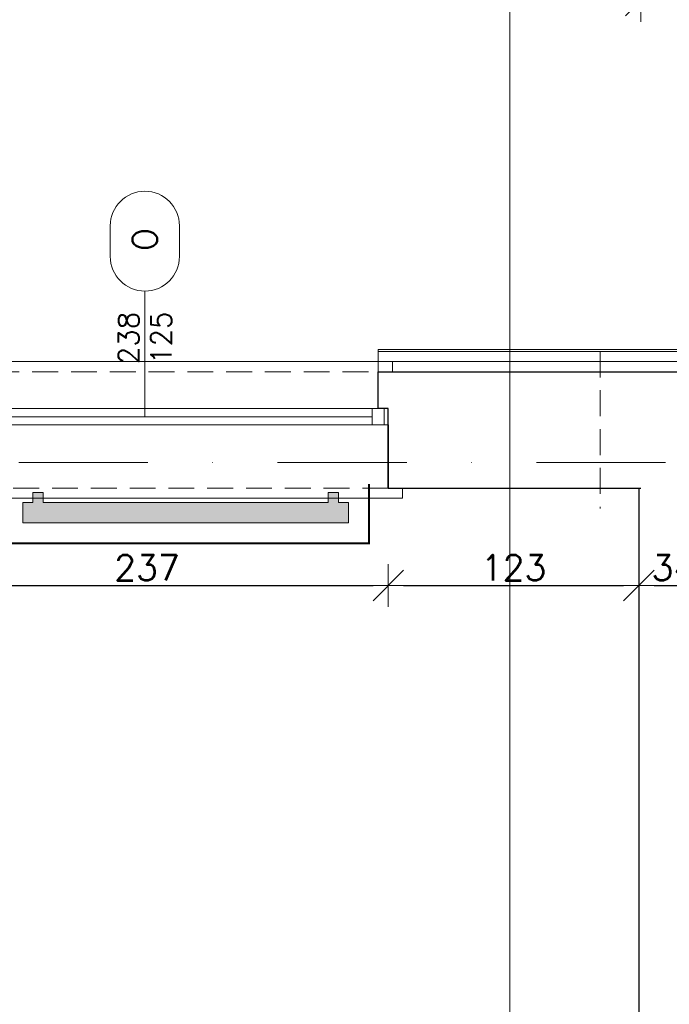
# Model space of a CAD drawing. Header units: millimetres. Extents: x 28291 to 177760, y -399809 to -170937.
# Tile 250 of 256: x 59860 to 60179, y -197766 to -197283. Entities that reach past the tile are written whole.
import ezdxf
from ezdxf.enums import TextEntityAlignment as Align

# ---------------------------------------------------------------- set-up
doc = ezdxf.new("R2010")
doc.units = ezdxf.units.MM
for name, pattern in [('2_3', [1, 0.5, -0.5]), ('DASHDOT', [25.4, 12.7, -6.35, 0, -6.35]), ('HIDDEN', [9.525, 6.35, -3.175])]:
    doc.linetypes.add(name, pattern=pattern)
doc.layers.get('0').update_dxf_attribs({"lineweight": 0})
for name, color, linetype, lineweight, true_color in [('!! 0_ Istn-okna - wymienione', 9, 'Continuous', 13, 0x808080), ('!! 0_Opis_okna - zrealizowane', 7, 'Continuous', 15, 0xb3b3b3), ('!! 1_drzwi-linia - zrealizowane', 7, 'Continuous', 5, 0x7a7a7a)]:
    doc.layers.add(name, color=color, linetype=linetype, lineweight=lineweight, true_color=true_color)
for name, color, linetype, lineweight in [('!! 0_ Istn-sciany', 3, 'Continuous', 30), ('!! 0_ Istn-widok', 1, 'Continuous', 15), ('!! 0_ Opis', 8, 'Continuous', 13), ('!! 0_Istn-cienka', 4, 'Continuous', 9), ('!! 1_ tynk zewn  - nowy', 21, 'Continuous', 20), ('!! 2_ remont Ocieplenie', 4, 'ZIGZAG', 5), ('!! wymiary osi', 250, 'Continuous', 9), ('0-osie-liniA', 14, 'DASHDOT', 5)]:
    doc.layers.add(name, color=color, linetype=linetype, lineweight=lineweight)
doc.layers.add('!! 0_Istn-grzejniki', color=7, linetype='Continuous', lineweight=0, plot=False)
doc.layers.add('!! 0_ramki', color=66, linetype='Continuous', lineweight=9, plot=False)
doc.styles.add('ARCHETYP', font='romans.shx', dxfattribs={"height": 15})
doc.styles.add('TXT', font='simplex.shx')
doc.linetypes.add('ZIGZAG', pattern='A,0.00254,-5.08,[131,ltypeshp.shx,S=5.08,R=0,X=-5.08,Y=0],-10.16,[131,ltypeshp.shx,S=5.08,R=180,X=5.08,Y=0],-5.08', length=20.32254)
doc.dimstyles.new('DIM50', dxfattribs={"dimscale": 5, "dimtxt": 2.5, "dimasz": 1.5, "dimexe": 0, "dimexo": 0, "dimgap": 0.5, "dimtad": 1, "dimdec": 4, "dimrnd": 0.5, "dimdsep": 46, "dimtxsty": 'TXT', "dimblk1": 'TICK1', "dimblk2": 'TICK1', "dimsah": 1, "dimcen": 0, "dimse1": 1, "dimse2": 1, "dimclrd": 1, "dimclre": 7, "dimclrt": 9, "dimadec": 0, "dimazin": 0, "dimtfac": 1, "dimtdec": 4, "dimtmove": 2, "dimatfit": 3, "dimldrblk": 'TICK1', "dimfxl": 1, "dimtolj": 1, "dimarcsym": 0})

# ---------------------------------------------------------------- blocks, each defined once
blk = doc.blocks.new('okno 2')
at = {"layer": '!! 0_ Istn-okna - wymienione'}
for points in [[(48598.98, -198670.56), (48361.98, -198670.56)], [(48590.98, -198674.56), (48369.98, -198674.56)], [(48598.98, -198678.56), (48361.98, -198678.56)]]:
    blk.add_lwpolyline(points, dxfattribs=at)
for points in [[(48369.98, -198670.56), (48363.98, -198670.56), (48363.98, -198678.56), (48369.98, -198678.56)], [(48596.98, -198670.56), (48590.98, -198670.56), (48590.98, -198678.56), (48596.98, -198678.56)]]:
    blk.add_lwpolyline(points, close=True, dxfattribs=at)
at = {"layer": '!! 0_ Istn-sciany'}
for points in [[(48366.98, -198670.56), (48366.98, -198652.56)], [(48593.98, -198670.56), (48593.98, -198652.56)], [(48366.98, -198670.56), (48361.98, -198670.56)], [(48361.98, -198678.56), (48361.98, -198670.56)], [(48598.98, -198670.56), (48593.98, -198670.56)], [(48598.98, -198678.56), (48598.98, -198670.56)], [(48361.98, -198678.56), (48361.98, -198709.56)], [(48598.98, -198678.56), (48598.98, -198709.56)]]:
    blk.add_lwpolyline(points, dxfattribs=at)
at = {"layer": '!! 0_ Istn-widok'}
for points in [[(48359.98, -198647.56), (48600.98, -198647.56)], [(48359.98, -198652.56), (48359.98, -198647.56)], [(48600.98, -198652.56), (48600.98, -198647.56)], [(48354.98, -198709.56), (48354.98, -198714.56)], [(48605.98, -198709.56), (48605.98, -198714.56)], [(48605.98, -198714.56), (48354.98, -198714.56)]]:
    blk.add_lwpolyline(points, dxfattribs=at)
at = {"layer": '!! 0_Istn-cienka', "linetype": 'HIDDEN', "ltscale": 2}
for points in [[(48366.98, -198652.56), (48593.98, -198652.56)], [(48598.98, -198709.56), (48361.98, -198709.56)]]:
    blk.add_lwpolyline(points, dxfattribs=at)
blk = doc.blocks.new('BLOK OSI')
at = {"layer": '0-osie-liniA', "ltscale": 5}
blk.add_lwpolyline([(48624.30568, -197562.0883), (53810.60983, -197562.0883)], dxfattribs=at)
blk = doc.blocks.new('1_ok-opis')
blk.add_line((0, 111.61), (0, 50))
for points in [[(-17, 128.61), (-17, 143.61)], [(17, 128.61), (17, 143.61)]]:
    blk.add_lwpolyline(points)
for centre, start, end in [((0, 143.61), 0, 180), ((0, 128.61), 180, 0)]:
    blk.add_arc(centre, 17, start, end)
at = {"style": 'ARCHETYP'}
for tag, height, rotation, p in [('NR', 12, 90, (0, 136.9)), ('NR', 12, 270, (0, 136.9)), ('SZEROKOŚĆ', 10, 90, (-8, 78.29)), ('SZEROKOŚĆ', 10, 270, (8, 78.29)), ('WYSOKOŚĆ', 10, 270, (-8, 78.29)), ('WYSOKOŚĆ', 10, 90, (8, 78.29))]:
    blk.add_attdef(tag, text='', height=height, rotation=rotation, dxfattribs=at).set_placement(p, align=Align.MIDDLE)
blk = doc.blocks.new('TICK1')
at = {"color": 0}
for p, q in [((0, -1.4), (0, 1.4)), ((0, 0), (-1, 0))]:
    blk.add_line(p, q, dxfattribs=at)
at = {"color": 2}
blk.add_line((-1, -1), (1, 1), dxfattribs=at)
blk = doc.blocks.new('*D2847')
at = {"layer": '!! wymiary osi', "color": 1, "lineweight": -2, "transparency": 16777216}
blk.add_line((60762.07, -197238.92), (58056.07, -197238.92), dxfattribs=at)
at = {"layer": 'DEFPOINTS', "color": 0, "transparency": 16777216}
for p in [(58048.57, -197238.92), (58048.57, -197445.13), (60769.57, -197445.13)]:
    blk.add_point(p, dxfattribs=at)
at = {"layer": '!! wymiary osi', "color": 1, "lineweight": -2, "transparency": 16777216, "xscale": 7.5, "yscale": 7.5, "zscale": 7.5, "rotation": 180}
blk.add_blockref('TICK1', (58048.57, -197238.92), dxfattribs=at)
at = {"layer": '!! wymiary osi', "color": 1, "lineweight": -2, "transparency": 16777216, "xscale": 7.5, "yscale": 7.5, "zscale": 7.5}
blk.add_blockref('TICK1', (60769.57, -197238.92), dxfattribs=at)
at = {"layer": '!! wymiary osi', "color": 9, "transparency": 16777216, "insert": (59409.07, -197230.17), "char_height": 12.5, "attachment_point": 5, "style": 'TXT'}
blk.add_mtext('\\A1;2721', dxfattribs=at)
blk = doc.blocks.new('*D2856')
at = {"layer": '!! wymiary osi', "color": 1, "lineweight": -2, "transparency": 16777216}
blk.add_line((59755.07, -197273.91), (60157.07, -197273.91), dxfattribs=at)
at = {"layer": 'DEFPOINTS', "color": 0, "transparency": 16777216}
for p in [(60164.57, -197273.91), (59747.57, -197513.13), (60164.57, -197513.13)]:
    blk.add_point(p, dxfattribs=at)
at = {"layer": '!! wymiary osi', "color": 1, "lineweight": -2, "transparency": 16777216, "xscale": 7.5, "yscale": 7.5, "zscale": 7.5, "rotation": 180}
blk.add_blockref('TICK1', (59747.57, -197273.91), dxfattribs=at)
at = {"layer": '!! wymiary osi', "color": 1, "lineweight": -2, "transparency": 16777216, "xscale": 7.5, "yscale": 7.5, "zscale": 7.5}
blk.add_blockref('TICK1', (60164.57, -197273.91), dxfattribs=at)
at = {"layer": '!! wymiary osi', "color": 9, "transparency": 16777216, "insert": (59956.07, -197265.16), "char_height": 12.5, "attachment_point": 5, "style": 'TXT'}
blk.add_mtext('\\A1;417', dxfattribs=at)
blk = doc.blocks.new('*D2857')
at = {"layer": '!! wymiary osi', "color": 1, "lineweight": -2, "transparency": 16777216}
blk.add_line((60172.07, -197273.91), (60190.07, -197273.91), dxfattribs=at)
at = {"layer": 'DEFPOINTS', "color": 0, "transparency": 16777216}
for p in [(60197.57, -197273.91), (60164.57, -197513.13), (60197.57, -197513.13)]:
    blk.add_point(p, dxfattribs=at)
at = {"layer": '!! wymiary osi', "color": 1, "lineweight": -2, "transparency": 16777216, "xscale": 7.5, "yscale": 7.5, "zscale": 7.5, "rotation": 180}
blk.add_blockref('TICK1', (60164.57, -197273.91), dxfattribs=at)
at = {"layer": '!! wymiary osi', "color": 1, "lineweight": -2, "transparency": 16777216, "xscale": 7.5, "yscale": 7.5, "zscale": 7.5}
blk.add_blockref('TICK1', (60197.57, -197273.91), dxfattribs=at)
at = {"layer": '!! wymiary osi', "color": 9, "transparency": 16777216, "insert": (60181.07, -197265.16), "char_height": 12.5, "attachment_point": 5, "style": 'TXT'}
blk.add_mtext('\\A1;33', dxfattribs=at)
blk = doc.blocks.new('*D2942')
at = {"layer": '!! wymiary osi', "color": 1, "lineweight": -2, "transparency": 16777216}
blk.add_line((59811.07, -197560.93), (60033.07, -197560.93), dxfattribs=at)
at = {"layer": 'DEFPOINTS', "color": 0, "transparency": 16777216}
for p in [(59803.57, -197524.3), (60040.57, -197524.3), (60040.57, -197560.93)]:
    blk.add_point(p, dxfattribs=at)
at = {"layer": '!! wymiary osi', "color": 1, "lineweight": -2, "transparency": 16777216, "xscale": 7.5, "yscale": 7.5, "zscale": 7.5, "rotation": 180}
blk.add_blockref('TICK1', (59803.57, -197560.93), dxfattribs=at)
at = {"layer": '!! wymiary osi', "color": 1, "lineweight": -2, "transparency": 16777216, "xscale": 7.5, "yscale": 7.5, "zscale": 7.5}
blk.add_blockref('TICK1', (60040.57, -197560.93), dxfattribs=at)
at = {"layer": '!! wymiary osi', "color": 9, "transparency": 16777216, "insert": (59922.07, -197552.18), "char_height": 12.5, "attachment_point": 5, "style": 'TXT'}
blk.add_mtext('\\A1;237', dxfattribs=at)
blk = doc.blocks.new('*D2943')
at = {"layer": '!! wymiary osi', "color": 1, "lineweight": -2, "transparency": 16777216}
blk.add_line((60048.07, -197560.93), (60156.07, -197560.93), dxfattribs=at)
at = {"layer": 'DEFPOINTS', "color": 0, "transparency": 16777216}
for p in [(60040.57, -197524.3), (60163.57, -197524.3), (60163.57, -197560.93)]:
    blk.add_point(p, dxfattribs=at)
at = {"layer": '!! wymiary osi', "color": 1, "lineweight": -2, "transparency": 16777216, "xscale": 7.5, "yscale": 7.5, "zscale": 7.5, "rotation": 180}
blk.add_blockref('TICK1', (60040.57, -197560.93), dxfattribs=at)
at = {"layer": '!! wymiary osi', "color": 1, "lineweight": -2, "transparency": 16777216, "xscale": 7.5, "yscale": 7.5, "zscale": 7.5}
blk.add_blockref('TICK1', (60163.57, -197560.93), dxfattribs=at)
at = {"layer": '!! wymiary osi', "color": 9, "transparency": 16777216, "insert": (60102.07, -197552.18), "char_height": 12.5, "attachment_point": 5, "style": 'TXT'}
blk.add_mtext('\\A1;123', dxfattribs=at)
blk = doc.blocks.new('*D2944')
at = {"layer": '!! wymiary osi', "color": 1, "lineweight": -2, "transparency": 16777216}
blk.add_line((60171.07, -197560.93), (60190.07, -197560.93), dxfattribs=at)
at = {"layer": 'DEFPOINTS', "color": 0, "transparency": 16777216}
for p in [(60163.57, -197524.3), (60197.57, -197524.3), (60197.57, -197560.93)]:
    blk.add_point(p, dxfattribs=at)
at = {"layer": '!! wymiary osi', "color": 1, "lineweight": -2, "transparency": 16777216, "xscale": 7.5, "yscale": 7.5, "zscale": 7.5, "rotation": 180}
blk.add_blockref('TICK1', (60163.57, -197560.93), dxfattribs=at)
at = {"layer": '!! wymiary osi', "color": 1, "lineweight": -2, "transparency": 16777216, "xscale": 7.5, "yscale": 7.5, "zscale": 7.5}
blk.add_blockref('TICK1', (60197.57, -197560.93), dxfattribs=at)
at = {"layer": '!! wymiary osi', "color": 9, "transparency": 16777216, "insert": (60180.57, -197552.18), "char_height": 12.5, "attachment_point": 5, "style": 'TXT'}
blk.add_mtext('\\A1;34', dxfattribs=at)

msp = doc.modelspace()

# ---------------------------------------------------------------- hatches: boundary and pattern name
at = {"layer": '!! 0_Istn-grzejniki'}
h = msp.add_hatch(color=0, dxfattribs=at)
h.dxf.hatch_style = 1
h.paths.add_polyline_path([(60016.03507, -197515.2517), (60016.03507, -197520.2517), (60021.03507, -197520.2517), (60021.03507, -197530.2517), (59861.03507, -197530.2517), (59861.03507, -197520.2517), (59866.03507, -197520.2517), (59866.03507, -197515.2517), (59871.03507, -197515.2517), (59871.03507, -197520.2517), (60011.03507, -197520.2517), (60011.03507, -197515.2517)])

# ---------------------------------------------------------------- linework, layer by layer
at = {"layer": '!! 0_ Istn-sciany'}
for points in [[(60035.56735, -197456.12813), (60207.56735, -197456.12813)], [(60144.56735, -197456.12813), (60207.56735, -197456.12813)], [(60040.56735, -197513.12813), (60040.56735, -197475.12813)], [(60040.56735, -197513.12813), (60163.56735, -197513.12813)], [(60144.56735, -197513.12813), (60164.56735, -197513.12813)], [(60163.56735, -197513.12813), (60163.56735, -197972.12813)]]:
    msp.add_lwpolyline(points, dxfattribs=at)
at = {"layer": '!! 0_ Opis', "linetype": 'HIDDEN', "ltscale": 2}
msp.add_lwpolyline([(60144.56735, -197446.12813), (60144.56735, -197523.12813)], dxfattribs=at)
at = {"layer": '!! 0_Istn-grzejniki', "linetype": '2_3', "ltscale": 10, "const_width": 1}
msp.add_lwpolyline([(60031.03507, -197511.12813), (60031.03507, -197540.2517), (59851.03507, -197540.2517), (59851.03507, -197511.12813)], dxfattribs=at)
at = {"layer": '!! 0_Istn-grzejniki'}
msp.add_lwpolyline([(60016.03507, -197515.2517), (60016.03507, -197520.2517), (60021.03507, -197520.2517), (60021.03507, -197530.2517), (59861.03507, -197530.2517), (59861.03507, -197520.2517), (59866.03507, -197520.2517), (59866.03507, -197515.2517), (59871.03507, -197515.2517), (59871.03507, -197520.2517), (60011.03507, -197520.2517), (60011.03507, -197515.2517)], close=True, dxfattribs=at)
at = {"layer": '!! 0_ramki'}
msp.add_lwpolyline([(60100.28509, -198989.2122), (60100.28509, -194789.2122), (63070.28509, -194789.2122), (63120.28509, -198989.2122)], close=True, dxfattribs=at)
at = {"layer": '!! 1_ tynk zewn  - nowy'}
for points in [[(60035.56735, -197445.12813), (60207.56735, -197445.12813)], [(60035.56735, -197446.12813), (60207.56735, -197446.12813)]]:
    msp.add_lwpolyline(points, dxfattribs=at)
at = {"layer": '!! 2_ remont Ocieplenie', "linetype": 'ZIGZAG', "ltscale": 0.75}
msp.add_lwpolyline([(60035.56735, -197451.12813), (60207.56735, -197451.12813)], dxfattribs=at)
msp.add_lwpolyline([(60035.56735, -197456.12813), (60035.56735, -197445.12813)])

# ---------------------------------------------------------------- block references
at = {"layer": '!! 0_Opis_okna - zrealizowane'}
ref = msp.add_blockref('1_ok-opis', (59921.03507, -197528.12813), dxfattribs=at)
ref.add_attrib('WYSOKOŚĆ', '125', dxfattribs={"layer": '0', "height": 10, "rotation": 90, "style": 'ARCHETYP'}).set_placement((59929.03507, -197439.40772), align=Align.MIDDLE)
ref.add_attrib('SZEROKOŚĆ', '238', dxfattribs={"layer": '0', "height": 10, "rotation": 90, "style": 'ARCHETYP'}).set_placement((59913.03507, -197439.51081), align=Align.MIDDLE)
ref.add_attrib('NR', 'O', dxfattribs={"layer": '0', "height": 12, "rotation": 90, "style": 'ARCHETYP'}).set_placement((59921.03507, -197391.22669), align=Align.MIDDLE)
at = {"layer": '!! 1_drzwi-linia - zrealizowane'}
msp.add_blockref('BLOK OSI', (8819.85593, 61.46017), dxfattribs=at)
msp.add_blockref('okno 2', (11441.58563, 1196.43297))

# ---------------------------------------------------------------- dimensions: what is measured, and where the dimension line sits
at = {"layer": '!! wymiary osi'}
for base, p1, p2, picture, middle in [((58048.56735, -197238.92363), (60769.56735, -197445.12813), (58048.56735, -197445.12813), '*D2847', (59409.06735, -197230.17363)), ((60164.56735, -197273.9116), (59747.56735, -197513.12813), (60164.56735, -197513.12813), '*D2856', (59956.06735, -197265.1616)), ((60197.56735, -197273.9116), (60164.56735, -197513.12813), (60197.56735, -197513.12813), '*D2857', (60181.06735, -197265.1616)), ((60040.56735, -197560.92759), (59803.56735, -197524.3041), (60040.56735, -197524.3041), '*D2942', (59922.06735, -197552.17759)), ((60163.56735, -197560.92759), (60040.56735, -197524.3041), (60163.56735, -197524.3041), '*D2943', (60102.06735, -197552.17759)), ((60197.56735, -197560.92759), (60163.56735, -197524.3041), (60197.56735, -197524.3041), '*D2944', (60180.56735, -197552.17759))]:
    dim = msp.add_linear_dim(base=base, p1=p1, p2=p2, dimstyle='DIM50', dxfattribs=at)
    dim.commit()
    dim.dimension.update_dxf_attribs({"geometry": picture, "text_midpoint": middle})

doc.saveas('drawing.dxf')
